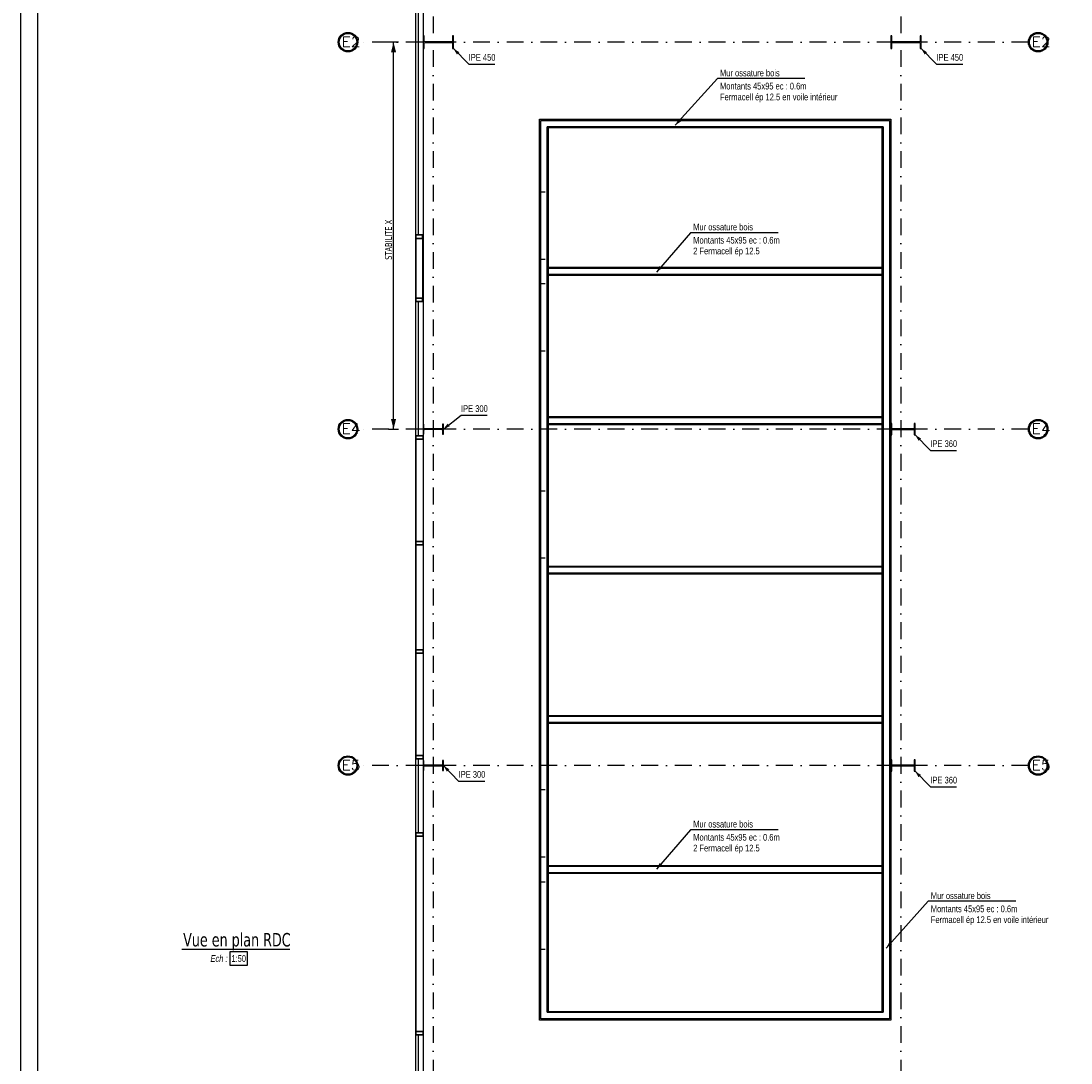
# Model space of a CAD drawing. Extents: x 293186 to 369035, y -341273 to -122059.
# Tile 15 of 64: x 303867 to 319470, y -274881 to -259396. Entities that reach past the tile are written whole.
import ezdxf

# ---------------------------------------------------------------- set-up
doc = ezdxf.new("R2010")
doc.units = 0
doc.header["$LTSCALE"] = 50
doc.linetypes.add('DASHDOT', pattern=[10, 5, -2.5, 0, -2.5])
doc.linetypes.add('HIDDEN', pattern=[1.875, 1.25, -0.625])
doc.layers.get('0').update_dxf_attribs({"color": 1, "linetype": 'CONTINUOUS'})
doc.layers.add('ECHELLE_1_50', color=7, linetype='CONTINUOUS')
doc.styles.add('ARIAL', font='txt')
doc.styles.add('CADWORK5', font='ROMAND', dxfattribs={"width": 0.8})
doc.styles.add('TAHOMA', font='txt')

# ---------------------------------------------------------------- blocks, each defined once
blk = doc.blocks.new('*X52')
at = {"layer": 'ECHELLE_1_50', "color": 11, "linetype": 'CONTINUOUS'}
for p, q in [((311701, -261045), (311688, -261045)), ((316678, -261045), (316666, -261045)), ((311701, -261308), (311688, -261308)), ((316678, -261308), (316666, -261308)), ((311701, -261571), (311688, -261571)), ((316678, -261571), (316666, -261571)), ((311701, -261834), (311688, -261834)), ((316678, -261834), (316666, -261834)), ((311701, -262097), (311688, -262097)), ((316678, -262097), (316666, -262097)), ((311701, -262360), (311688, -262360)), ((316678, -262360), (316666, -262360)), ((311701, -262624), (311688, -262624)), ((316678, -262624), (316666, -262624)), ((311701, -262887), (311688, -262887)), ((316678, -262887), (316666, -262887)), ((311701, -263150), (311688, -263150)), ((316678, -263150), (316666, -263150)), ((311701, -263413), (311688, -263413)), ((316678, -263413), (316666, -263413)), ((311701, -263676), (311688, -263676)), ((316678, -263676), (316666, -263676)), ((311701, -263939), (311688, -263939)), ((316678, -263939), (316666, -263939)), ((311701, -264202), (311688, -264202)), ((316678, -264202), (316666, -264202)), ((311701, -264466), (311688, -264466)), ((316678, -264466), (316666, -264466)), ((311701, -264729), (311688, -264729)), ((316678, -264729), (316666, -264729)), ((311701, -264992), (311688, -264992)), ((316678, -264992), (316666, -264992)), ((311701, -265255), (311688, -265255)), ((316678, -265255), (316666, -265255)), ((311701, -265518), (311688, -265518)), ((316678, -265518), (316666, -265518)), ((311701, -265781), (311688, -265781)), ((316678, -265781), (316666, -265781)), ((311701, -266044), (311688, -266044)), ((316678, -266044), (316666, -266044)), ((311701, -266308), (311688, -266308)), ((316678, -266308), (316666, -266308)), ((311701, -266571), (311688, -266571)), ((316678, -266571), (316666, -266571)), ((311701, -266834), (311688, -266834)), ((316678, -266834), (316666, -266834)), ((311701, -267097), (311688, -267097)), ((316678, -267097), (316666, -267097)), ((311701, -267360), (311688, -267360)), ((316678, -267360), (316666, -267360)), ((311701, -267623), (311688, -267623)), ((316678, -267623), (316666, -267623)), ((311701, -267887), (311688, -267887)), ((316678, -267887), (316666, -267887)), ((311701, -268150), (311688, -268150)), ((316678, -268150), (316666, -268150)), ((311701, -268413), (311688, -268413)), ((316678, -268413), (316666, -268413)), ((311701, -268676), (311688, -268676)), ((316678, -268676), (316666, -268676)), ((311701, -268939), (311688, -268939)), ((316678, -268939), (316666, -268939)), ((311701, -269202), (311688, -269202)), ((316678, -269202), (316666, -269202)), ((311701, -269465), (311688, -269465)), ((316678, -269465), (316666, -269465)), ((311701, -269729), (311688, -269729)), ((316678, -269729), (316666, -269729)), ((311701, -269992), (311688, -269992)), ((316678, -269992), (316666, -269992)), ((311701, -270255), (311688, -270255)), ((316678, -270255), (316666, -270255)), ((311701, -270518), (311688, -270518)), ((316678, -270518), (316666, -270518)), ((311701, -270781), (311688, -270781)), ((316678, -270781), (316666, -270781)), ((311701, -271044), (311688, -271044)), ((316678, -271044), (316666, -271044)), ((311701, -271307), (311688, -271307)), ((316678, -271307), (316666, -271307)), ((311701, -271571), (311688, -271571)), ((316678, -271571), (316666, -271571)), ((311701, -271834), (311688, -271834)), ((316678, -271834), (316666, -271834)), ((311701, -272097), (311688, -272097)), ((316678, -272097), (316666, -272097)), ((311701, -272360), (311688, -272360)), ((316678, -272360), (316666, -272360)), ((311701, -272623), (311688, -272623)), ((316678, -272623), (316666, -272623)), ((311701, -272886), (311688, -272886)), ((316678, -272886), (316666, -272886)), ((311701, -273150), (311688, -273150)), ((316678, -273150), (316666, -273150)), ((311701, -273413), (311688, -273413)), ((316678, -273413), (316666, -273413)), ((311701, -273676), (311688, -273676)), ((316678, -273676), (316666, -273676)), ((311701, -273939), (311688, -273939)), ((316678, -273939), (316666, -273939))]:
    blk.add_line(p, q, dxfattribs=at)
blk = doc.blocks.new('CDWK_EXTR_2')
at = {"color": 0}
blk.add_solid([(0, 0), (2, 0.5), (2, -0.5)], dxfattribs=at)
blk = doc.blocks.new('CDWK_EXTR_3')
at = {"color": 0}
blk.add_line((0, 1), (0, -1), dxfattribs=at)
blk.add_solid([(0, 0), (2, 0.5), (2, -0.5)], dxfattribs=at)

msp = doc.modelspace()

# ---------------------------------------------------------------- hatches: boundary and pattern name
at = {"layer": 'ECHELLE_1_50', "linetype": 'CONTINUOUS'}
for points in [[(316666, -263068), (311701, -263068), (311701, -263056), (316666, -263056)], [(316666, -263176), (311701, -263176), (311701, -263163), (316666, -263163)], [(316666, -265288), (311701, -265288), (311701, -265276), (316666, -265276)], [(316666, -265396), (311701, -265396), (311701, -265383), (316666, -265383)], [(316666, -267508), (311701, -267508), (311701, -267496), (316666, -267496)], [(316666, -267616), (311701, -267616), (311701, -267603), (316666, -267603)], [(316666, -269728), (311701, -269728), (311701, -269716), (316666, -269716)], [(316666, -269836), (311701, -269836), (311701, -269823), (316666, -269823)], [(316666, -271958), (311701, -271958), (311701, -271946), (316666, -271946)], [(316666, -272066), (311701, -272066), (311701, -272053), (316666, -272053)]]:
    msp.add_hatch(color=11, dxfattribs=at).paths.add_polyline_path(points)

# ---------------------------------------------------------------- linework, layer by layer
at = {"layer": 'ECHELLE_1_50', "color": 3, "linetype": 'DASHDOT'}
for p, q in [((309993, -252828), (309993, -282499)), ((316943, -252828), (316943, -282499)), ((318836, -259711), (308871, -259711)), ((318836, -265461), (308871, -265461)), ((318836, -270461), (308871, -270461))]:
    msp.add_line(p, q, dxfattribs=at)
at = {"layer": 'ECHELLE_1_50', "color": 2}
for p, q in [((309733, -263566), (309733, -253791)), ((309843, -253792), (309843, -274461)), ((309773, -262576), (309773, -258401)), ((309733, -262576), (309843, -262576)), ((309843, -263566), (309733, -263566)), ((309733, -279531), (309733, -263566)), ((309773, -265561), (309773, -263566)), ((309733, -265561), (309843, -265561)), ((309843, -270361), (309733, -270361)), ((309773, -271461), (309773, -270361)), ((309733, -271461), (309843, -271461)), ((309843, -274461), (309733, -274461)), ((309773, -275611), (309773, -274461)), ((309843, -274461), (309843, -279376))]:
    msp.add_line(p, q, dxfattribs=at)
at = {"layer": 'ECHELLE_1_50', "color": 1}
msp.add_line((309403, -265461), (309403, -259711), dxfattribs=at)
at = {"layer": 'ECHELLE_1_50', "color": 11, "linetype": 'HIDDEN'}
for p, q in [((311593, -261936, 2540), (311688, -261936, 2540)), ((311593, -262936, 2540), (311688, -262936, 2540)), ((311593, -263296, 2540), (311688, -263296, 2540)), ((311593, -264296, 2540), (311688, -264296, 2540)), ((311593, -266376, 2540), (311688, -266376, 2540)), ((311593, -267376, 2540), (311688, -267376, 2540)), ((311593, -270816, 2540), (311688, -270816, 2540)), ((311593, -271816, 2540), (311688, -271816, 2540)), ((311593, -272188, 2540), (311688, -272188, 2540)), ((311593, -273188, 2540), (311688, -273188, 2540))]:
    msp.add_line(p, q, dxfattribs=at)
at = {"layer": 'ECHELLE_1_50', "color": 106}
for p, q in [((309733, -262576), (309733, -262626)), ((309833, -262576), (309733, -262576)), ((309733, -262576), (309733, -262576)), ((309833, -262626), (309833, -262576)), ((309833, -262576), (309833, -262576)), ((309733, -262626), (309833, -262626)), ((309733, -262626), (309733, -262626)), ((309733, -262626), (309833, -262626)), ((309833, -262626), (309733, -262626)), ((309733, -262626), (309733, -262626)), ((309733, -263516), (309733, -262626)), ((309733, -262626), (309733, -263516)), ((309833, -262626), (309833, -262626)), ((309833, -262626), (309833, -262626)), ((309833, -262626), (309833, -263516)), ((309833, -262626), (309833, -263516)), ((309733, -263516), (309733, -263566)), ((309833, -263516), (309733, -263516)), ((309733, -263516), (309733, -263516)), ((309733, -263516), (309733, -263516)), ((309733, -263516), (309833, -263516)), ((309833, -263516), (309733, -263516)), ((309833, -263566), (309833, -263516)), ((309833, -263516), (309833, -263516)), ((309833, -263516), (309833, -263516)), ((309733, -263566), (309833, -263566)), ((309733, -263566), (309733, -263566)), ((309833, -263566), (309833, -263566)), ((309733, -265561), (309733, -265611)), ((309843, -265561), (309733, -265561)), ((309733, -265561), (309733, -265561)), ((309733, -265611), (309843, -265611)), ((309733, -265611), (309733, -265611)), ((309733, -265611), (309843, -265611)), ((309843, -265611), (309733, -265611)), ((309733, -265611), (309733, -265611)), ((309733, -267131), (309733, -265611)), ((309733, -265611), (309733, -267131)), ((309843, -265611), (309843, -265561)), ((309843, -265561), (309843, -265561)), ((309843, -265611), (309843, -265611)), ((309843, -265611), (309843, -265611)), ((309843, -265611), (309843, -267131)), ((309843, -265611), (309843, -267131)), ((309733, -267131), (309733, -267131)), ((309733, -267131), (309843, -267131)), ((309843, -267131), (309733, -267131)), ((309733, -267131), (309733, -267181)), ((309843, -267131), (309733, -267131)), ((309733, -267131), (309733, -267131)), ((309733, -267181), (309843, -267181)), ((309843, -267181), (309733, -267181)), ((309733, -267181), (309733, -267181)), ((309733, -268741), (309733, -267181)), ((309733, -267181), (309733, -268741)), ((309733, -267181), (309843, -267181)), ((309733, -267181), (309733, -267181)), ((309843, -267131), (309843, -267131)), ((309843, -267181), (309843, -267131)), ((309843, -267131), (309843, -267131)), ((309843, -267181), (309843, -267181)), ((309843, -267181), (309843, -268741)), ((309843, -267181), (309843, -268741)), ((309843, -267181), (309843, -267181)), ((309733, -268741), (309733, -268741)), ((309733, -268741), (309843, -268741)), ((309843, -268741), (309733, -268741)), ((309733, -268741), (309733, -268791)), ((309843, -268741), (309733, -268741)), ((309733, -268741), (309733, -268741)), ((309733, -268791), (309843, -268791)), ((309843, -268791), (309733, -268791)), ((309733, -268791), (309733, -268791)), ((309733, -270311), (309733, -268791)), ((309733, -268791), (309733, -270311)), ((309733, -268791), (309843, -268791)), ((309733, -268791), (309733, -268791)), ((309843, -268741), (309843, -268741)), ((309843, -268791), (309843, -268741)), ((309843, -268741), (309843, -268741)), ((309843, -268791), (309843, -268791)), ((309843, -268791), (309843, -270311)), ((309843, -268791), (309843, -270311)), ((309843, -268791), (309843, -268791)), ((309733, -270311), (309733, -270361)), ((309843, -270311), (309733, -270311)), ((309733, -270311), (309733, -270311)), ((309733, -270311), (309733, -270311)), ((309733, -270311), (309843, -270311)), ((309843, -270311), (309733, -270311)), ((309733, -270361), (309843, -270361)), ((309733, -270361), (309733, -270361)), ((309843, -270361), (309843, -270311)), ((309843, -270311), (309843, -270311)), ((309843, -270311), (309843, -270311)), ((309843, -270361), (309843, -270361)), ((309733, -271461), (309733, -271511)), ((309843, -271461), (309733, -271461)), ((309733, -271461), (309733, -271461)), ((309843, -271511), (309843, -271461)), ((309843, -271461), (309843, -271461)), ((309733, -271511), (309843, -271511)), ((309733, -271511), (309733, -271511)), ((309733, -271511), (309843, -271511)), ((309843, -271511), (309733, -271511)), ((309733, -271511), (309733, -271511)), ((309733, -274411), (309733, -271511)), ((309733, -271511), (309733, -274411)), ((309843, -271511), (309843, -271511)), ((309843, -271511), (309843, -271511)), ((309843, -271511), (309843, -274411)), ((309843, -271511), (309843, -274411)), ((309733, -274411), (309733, -274461)), ((309843, -274411), (309733, -274411)), ((309733, -274411), (309733, -274411)), ((309733, -274411), (309733, -274411)), ((309733, -274411), (309843, -274411)), ((309843, -274411), (309733, -274411)), ((309843, -274461), (309843, -274411)), ((309843, -274411), (309843, -274411)), ((309843, -274411), (309843, -274411)), ((309733, -274461), (309843, -274461)), ((309733, -274461), (309733, -274461)), ((309843, -274461), (309843, -274461))]:
    msp.add_line(p, q, dxfattribs=at)
at = {"layer": 'ECHELLE_1_50', "color": 96, "linetype": 'CONTINUOUS'}
msp.add_line((306257, -273189), (307863, -273189), dxfattribs=at)
at = {"layer": 'ECHELLE_1_50', "color": 7, "linetype": 'CONTINUOUS'}
for p, q in [((307231, -273228), (306968, -273228)), ((306968, -273228), (306968, -273428)), ((307231, -273428), (307231, -273228)), ((306968, -273428), (307231, -273428))]:
    msp.add_line(p, q, dxfattribs=at)
at = {"layer": 'ECHELLE_1_50', "color": 32, "linetype": 'CONTINUOUS'}
for points in [[(303867, -251399), (359917, -251399), (359917, -293349), (303867, -293349), (303867, -251399)], [(304117, -251649), (359667, -251649), (359667, -293099), (304117, -293099), (304117, -251649)]]:
    msp.add_lwpolyline(points, dxfattribs=at)
at = {"layer": 'ECHELLE_1_50', "color": 7, "linetype": 'HIDDEN'}
msp.add_lwpolyline([(318830, -253651), (309843, -253651), (309843, -279571), (306143, -279571)], dxfattribs=at)
at = {"layer": 'ECHELLE_1_50', "color": 5, "linetype": 'CONTINUOUS'}
for points in [[(310258, -259706), (309879, -259706, -0.414214), (309858, -259685), (309858, -259616), (309843, -259616), (309843, -259658), (309843, -259764), (309843, -259806), (309858, -259806), (309858, -259737, -0.414214), (309879, -259716), (310258, -259716, -0.414214), (310279, -259737), (310279, -259806), (310293, -259806)], [(310293, -259806), (310293, -259616), (310279, -259616), (310279, -259685, -0.414214), (310258, -259706)], [(317208, -259706), (316829, -259706, -0.414214), (316808, -259685), (316808, -259616), (316793, -259616), (316793, -259658), (316793, -259764), (316793, -259806), (316808, -259806), (316808, -259737, -0.414214), (316829, -259716), (317208, -259716, -0.414214), (317229, -259737), (317229, -259806), (317243, -259806)], [(317243, -259806), (317243, -259616), (317229, -259616), (317229, -259685, -0.414214), (317208, -259706)], [(310117, -265457), (309869, -265457, -0.414214), (309854, -265442), (309854, -265386), (309843, -265386), (309843, -265421), (309843, -265501), (309843, -265536), (309854, -265536), (309854, -265479, -0.414214), (309869, -265464), (310117, -265464, -0.414214), (310132, -265479), (310132, -265536), (310143, -265536)], [(310143, -265536), (310143, -265386), (310132, -265386), (310132, -265442, -0.414214), (310117, -265457)], [(317122, -265457), (316824, -265457, -0.414214), (316806, -265439), (316806, -265376), (316793, -265376), (316793, -265416), (316793, -265506), (316793, -265546), (316806, -265546), (316806, -265483, -0.414214), (316824, -265465), (317122, -265465, -0.414214), (317140, -265483), (317140, -265546), (317153, -265546)], [(317153, -265546), (317153, -265376), (317140, -265376), (317140, -265439, -0.414214), (317122, -265457)], [(310117, -270457), (309869, -270457, -0.414214), (309854, -270442), (309854, -270386), (309843, -270386), (309843, -270421), (309843, -270501), (309843, -270536), (309854, -270536), (309854, -270479, -0.414214), (309869, -270464), (310117, -270464, -0.414214), (310132, -270479), (310132, -270536), (310143, -270536)], [(310143, -270536), (310143, -270386), (310132, -270386), (310132, -270442, -0.414214), (310117, -270457)], [(317122, -270457), (316824, -270457, -0.414214), (316806, -270439), (316806, -270376), (316793, -270376), (316793, -270416), (316793, -270506), (316793, -270546), (316806, -270546), (316806, -270483, -0.414214), (316824, -270465), (317122, -270465, -0.414214), (317140, -270483), (317140, -270546), (317153, -270546)], [(317153, -270546), (317153, -270376), (317140, -270376), (317140, -270439, -0.414214), (317122, -270457)]]:
    msp.add_lwpolyline(points, format="xyb", dxfattribs=at)
at = {"layer": 'ECHELLE_1_50', "color": 7, "linetype": 'CONTINUOUS'}
for points in [[(310293, -259806), (310520, -260037), (310910, -260037)], [(317243, -259806), (317470, -260037), (317860, -260037)], [(310143, -265461), (310406, -265256), (310796, -265256)], [(317153, -265546), (317380, -265777), (317770, -265777)], [(310143, -270461), (310370, -270692), (310760, -270692)], [(317153, -270546), (317380, -270777), (317770, -270777)]]:
    msp.add_lwpolyline(points, dxfattribs=at)
at = {"layer": 'ECHELLE_1_50', "color": 7}
for points in [[(315515, -260252), (314216, -260252), (313590, -260946)], [(315117, -262542), (313817, -262542), (313311, -263127)], [(315117, -271415), (313817, -271415), (313311, -272000)], [(318649, -272478), (317349, -272478), (316723, -273172)]]:
    msp.add_lwpolyline(points, dxfattribs=at)
at = {"layer": 'ECHELLE_1_50', "color": 32}
msp.add_lwpolyline([(311573, -260856), (316793, -260856), (316793, -274243), (311573, -274243), (311573, -260856)], dxfattribs=at)
at = {"layer": 'ECHELLE_1_50', "color": 11, "linetype": 'CONTINUOUS', "elevation": 2540}
for points in [[(311593, -260876), (316773, -260876), (316773, -274223), (311593, -274223), (311593, -260876)], [(311688, -260971), (311688, -274128), (316678, -274128), (316678, -260971), (311688, -260971)], [(311688, -260971), (316678, -260971), (316678, -274128), (311688, -274128), (311688, -260971)], [(311701, -260983), (311701, -274116), (316666, -274116), (316666, -260983), (311701, -260983)]]:
    msp.add_lwpolyline(points, dxfattribs=at)
at = {"layer": 'ECHELLE_1_50', "color": 3, "linetype": 'CONTINUOUS'}
for centre, radius in [((308726, -259711), 145), ((308726, -259711), 130), ((318981, -259711), 145), ((318981, -259711), 130), ((308726, -265461), 145), ((308726, -265461), 130), ((318981, -265461), 145), ((318981, -265461), 130), ((308726, -270461), 145), ((308726, -270461), 130), ((318981, -270461), 145), ((318981, -270461), 130)]:
    msp.add_circle(centre, radius, dxfattribs=at)
at = {"layer": 'ECHELLE_1_50', "color": 11, "linetype": 'CONTINUOUS'}
for points in [[(316666, -263068, 2540), (311701, -263068, 2540), (311701, -263056, 2540), (316666, -263056, 2540)], [(311701, -263068, 2540), (316666, -263068, 2540), (316666, -263163, 2540), (311701, -263163, 2540)], [(316666, -263176, 2540), (311701, -263176, 2540), (311701, -263163, 2540), (316666, -263163, 2540)], [(316666, -265288, 2540), (311701, -265288, 2540), (311701, -265276, 2540), (316666, -265276, 2540)], [(311701, -265288, 2540), (316666, -265288, 2540), (316666, -265383, 2540), (311701, -265383, 2540)], [(316666, -265396, 2540), (311701, -265396, 2540), (311701, -265383, 2540), (316666, -265383, 2540)], [(316666, -267508, 2540), (311701, -267508, 2540), (311701, -267496, 2540), (316666, -267496, 2540)], [(311701, -267508, 2540), (316666, -267508, 2540), (316666, -267603, 2540), (311701, -267603, 2540)], [(316666, -267616, 2540), (311701, -267616, 2540), (311701, -267603, 2540), (316666, -267603, 2540)], [(316666, -269728, 2540), (311701, -269728, 2540), (311701, -269716, 2540), (316666, -269716, 2540)], [(311701, -269728, 2540), (316666, -269728, 2540), (316666, -269823, 2540), (311701, -269823, 2540)], [(316666, -269836, 2540), (311701, -269836, 2540), (311701, -269823, 2540), (316666, -269823, 2540)], [(316666, -271958, 2540), (311701, -271958, 2540), (311701, -271946, 2540), (316666, -271946, 2540)], [(311701, -271958, 2540), (316666, -271958, 2540), (316666, -272053, 2540), (311701, -272053, 2540)], [(316666, -272066, 2540), (311701, -272066, 2540), (311701, -272053, 2540), (316666, -272053, 2540)]]:
    msp.add_3dface(points, dxfattribs=at)

# ---------------------------------------------------------------- block references
at = {"layer": 'ECHELLE_1_50', "color": 1, "xscale": 75, "yscale": 75, "zscale": 75}
for p, rotation in [((309403, -259711), 270), ((309403, -265461), 90)]:
    msp.add_blockref('CDWK_EXTR_3', p, dxfattribs=dict(at, rotation=rotation))
at = {"layer": 'ECHELLE_1_50', "color": 7, "linetype": 'CONTINUOUS', "xscale": 50, "yscale": 50, "zscale": 50}
for p, rotation in [((310293, -259806), 314.51853676), ((317243, -259806), 314.51853676), ((310143, -265461), 37.86231675), ((317153, -265546), 314.51853723), ((310143, -270461), 314.51853723), ((317153, -270546), 314.51853723)]:
    msp.add_blockref('CDWK_EXTR_2', p, dxfattribs=dict(at, rotation=rotation))
at = {"layer": 'ECHELLE_1_50', "color": 7, "xscale": 50, "yscale": 50, "zscale": 50}
for p, rotation in [((313590, -260946), 47.96156618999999), ((313311, -263127), 49.12645232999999), ((313311, -272000), 49.12645232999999), ((316723, -273172), 47.96156618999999)]:
    msp.add_blockref('CDWK_EXTR_2', p, dxfattribs=dict(at, rotation=rotation))
at = {"layer": 'ECHELLE_1_50', "color": 0}
msp.add_blockref('*X52', (0, 0), dxfattribs=at)

# ---------------------------------------------------------------- texts
at = {"layer": 'ECHELLE_1_50', "color": 96}
for s, height, style, width, p in [('E2', 150, 'CADWORK5', 1.125, (308630, -259780)), ('E2', 150, 'CADWORK5', 1.125, (318885, -259780)), ('E4', 150, 'CADWORK5', 1.125, (308630, -265530)), ('E4', 150, 'CADWORK5', 1.125, (318885, -265530)), ('E5', 150, 'CADWORK5', 1.125, (308630, -270530)), ('E5', 150, 'CADWORK5', 1.125, (318885, -270530)), ('Vue en plan RDC', 200, 'TAHOMA', 0.8, (306277, -273149))]:
    msp.add_text(s, height=height, dxfattribs=dict(at, style=style, width=width)).set_placement(p)
at = {"layer": 'ECHELLE_1_50', "color": 7, "style": 'ARIAL', "width": 0.8}
for s, p in [('IPE 450', (310520, -259987)), ('IPE 450', (317470, -259987)), ('Mur ossature bois', (314254, -260219)), ('Montants 45x95 ec : 0.6m', (314254, -260414)), ('Fermacell ép 12.5 en voile intérieur', (314254, -260575)), ('Mur ossature bois', (313856, -262508)), ('Montants 45x95 ec : 0.6m', (313856, -262704)), ('2 Fermacell ép 12.5', (313856, -262864)), ('IPE 300', (310406, -265206)), ('IPE 360', (317380, -265727)), ('IPE 300', (310370, -270642)), ('IPE 360', (317380, -270727)), ('Mur ossature bois', (313856, -271381)), ('Montants 45x95 ec : 0.6m', (313856, -271577)), ('2 Fermacell ép 12.5', (313856, -271737)), ('Mur ossature bois', (317387, -272445)), ('Montants 45x95 ec : 0.6m', (317387, -272640)), ('Fermacell ép 12.5 en voile intérieur', (317387, -272801)), ('1:50', (306993, -273378))]:
    msp.add_text(s, height=100, dxfattribs=at).set_placement(p)
at = {"layer": 'ECHELLE_1_50', "color": 1, "style": 'TAHOMA', "width": 0.8}
msp.add_text('STABILITE X', height=100, rotation=90, dxfattribs=at).set_placement((309378, -262944))
at = {"layer": 'ECHELLE_1_50', "color": 7, "style": 'ARIAL', "oblique": 10, "width": 0.8}
msp.add_text('Ech :', height=100, dxfattribs=at).set_placement((306676, -273378))

doc.saveas('drawing.dxf')
